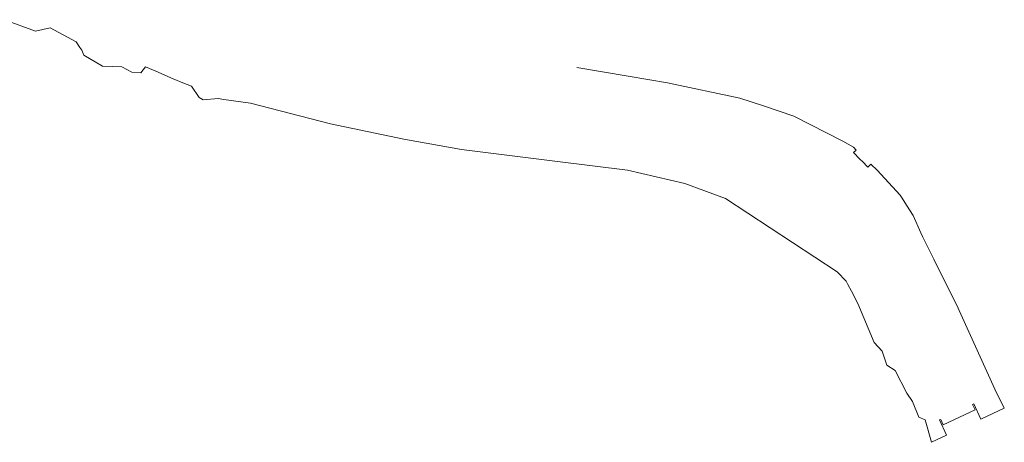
# Model space of a CAD drawing. Extents: x 150256 to 156914, y 461459 to 469481.
# Tile 157 of 256: x 155984 to 156124, y 461563 to 461624. Entities that reach past the tile are written whole.
import ezdxf

# ---------------------------------------------------------------- set-up
doc = ezdxf.new("R2010")
doc.units = 0
doc.header["$LTSCALE"] = 0.75
doc.layers.add('B-RO-OG-WATER_SLOOT-GV', color=251, linetype='CONTINUOUS', lineweight=18)

msp = doc.modelspace()

# ---------------------------------------------------------------- linework, layer by layer
at = {"layer": 'B-RO-OG-WATER_SLOOT-GV'}
msp.add_lwpolyline([(155981.786, 461623.566), (155986.223, 461621.91), (155988.289, 461622.407), (155992.009, 461620.423), (155992.508, 461619.612), (155992.799, 461619.206), (155993.072, 461618.522), (155995.757, 461616.929), (155998.525, 461616.817), (155999.952, 461616.09), (156001.21, 461615.978), (156001.875, 461616.848), (156003.361, 461616.211), (156005.849, 461615.146), (156007.218, 461614.57), (156008.423, 461614.062), (156009.521, 461612.483), (156010.13, 461612.132), (156012.239, 461612.331), (156013.047, 461612.167), (156016.847, 461611.647), (156028.271, 461608.709), (156038.712, 461606.495), (156046.953, 461605.026), (156060.617, 461603.354), (156070.584, 461602.104), (156078.797, 461600.18), (156084.598, 461598.073), (156100.481, 461587.606), (156101.787, 461586.271), (156102.03, 461585.795), (156102.523, 461584.828), (156103.431, 461583.05), (156105.782, 461577.528), (156106.921, 461576.285), (156107.558, 461574.291), (156108.765, 461573.52), (156110.431, 461570.277), (156111.253, 461569.071), (156112.125, 461566.842), (156113.047, 461566.456), (156113.947, 461563.265), (156116.105, 461564.28), (156115.083, 461566.452), (156115.268, 461566.538), (156115.63, 461565.769), (156120.156, 461567.896), (156119.794, 461568.666), (156119.979, 461568.753), (156121, 461566.58), (156124.324, 461568.143), (156123.824, 461569.131), (156123.212, 461570.339), (156117.902, 461582.053), (156117.731, 461582.399), (156114.256, 461589.42), (156112.723, 461592.517), (156112.443, 461593.144), (156111.341, 461595.608), (156110.393, 461597.086), (156109.74, 461598.101), (156109.457, 461598.541), (156106.202, 461602.074), (156105.31, 461602.935), (156104.872, 461602.507), (156104.086, 461603.322), (156103.78, 461603.639), (156102.829, 461604.611), (156103.205, 461604.967), (156102.804, 461605.354), (156101.309, 461606.223), (156094.317, 461609.822), (156090.005, 461611.252), (156086.623, 461612.373), (156076.287, 461614.559), (156070.706, 461615.499), (156063.372, 461616.735)], dxfattribs=at)

doc.saveas('drawing.dxf')
